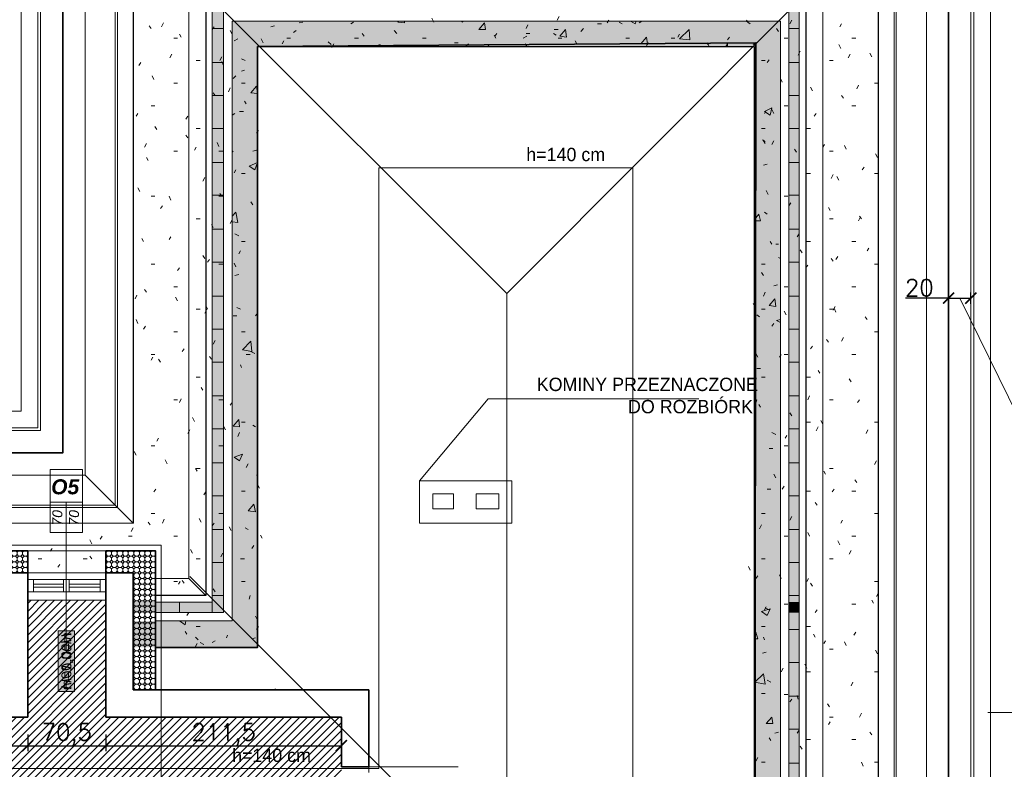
# Model space of a CAD drawing. Header units: millimetres. Extents: x -740 to 33545, y -26688 to 22494.
# Tile 64 of 256: x 11047 to 11932, y 6903 to 7577. Entities that reach past the tile are written whole.
import ezdxf
from ezdxf.lldxf.tags import DXFTag

# ---------------------------------------------------------------- set-up
doc = ezdxf.new("R2010")
doc.units = ezdxf.units.MM
doc.header["$MEASUREMENT"] = 0
doc.layers.get('Defpoints').update_dxf_attribs({"color": 252})
for name, color, linetype, lineweight in [('A_istniejące ściany', 252, 'Continuous', 35), ('A_izolacja', 252, 'Continuous', 9), ('A_l.przerywana', 252, 'ICAD_ISO03W100', 9), ('A_l.widokowa', 252, 'Continuous', 18), ('A_okna wymieniane', 252, 'Continuous', 15), ('A_opisy', 252, 'Continuous', 15), ('A_wymiarowanie', 252, 'Continuous', 9), ('k_wyburzenia widoczne', 252, 'PNEUMATIC2', 18), ('l.przerywana', 252, 'ICAD_ISO03W100', 5), ('l.widokowa', 252, 'Continuous', 15), ('Nowe_820-G Rysunki Obrazki_Nr_pióra__1', 252, 'Continuous', 13), ('Nowe_820-G Rysunki Obrazki_Nr_pióra__101', 252, 'Continuous', 5), ('Nowe_820-G Rysunki Obrazki_Nr_pióra__19', 252, 'Continuous', 0), ('Nowe_820-G Rysunki Obrazki_Nr_pióra__22', 252, 'Continuous', 25), ('Nowe_820-G Rysunki Obrazki_Nr_pióra__23', 252, 'Continuous', 15), ('wymiarowanie', 252, 'Continuous', 9)]:
    doc.layers.add(name, color=color, linetype=linetype, lineweight=lineweight)
doc.layers.add('UWAGI_podłoga na legarachdo rozbiórki', color=252, linetype='Continuous', lineweight=13, plot=False)
doc.styles.add('ARIALL', font='GOTHIC.TTF', dxfattribs={"height": 40})
doc.styles.add('styl1', font='arial.ttf', dxfattribs={"height": 15})
doc.styles.add('styl2', font='simplex.shx')
tags = doc.linetypes.add('ICAD_ISO03W100', pattern=[30, 12, -18]).pattern_tags.tags
tags[6:7] = [DXFTag(74, 4), DXFTag(75, 0), DXFTag(340, '0'), DXFTag(46, 1.0), DXFTag(50, 0.0), DXFTag(44, 0.0), DXFTag(45, 0.0)]
tags[4:5] = [DXFTag(74, 4), DXFTag(75, 0), DXFTag(340, '0'), DXFTag(46, 1.0), DXFTag(50, 0.0), DXFTag(44, 0.0), DXFTag(45, 0.0)]
doc.linetypes.add('PNEUMATIC2', pattern='A,0.5,-0.25,["//",Standard,S=0.2,R=0,X=-0.1,Y=-0.1],-0.25', length=1)
doc.dimstyles.new('Kopia I_1.100', dxfattribs={"dimtxt": 15, "dimasz": 10, "dimexe": 5, "dimexo": 1, "dimgap": 1.5, "dimtad": 1, "dimdec": 1, "dimrnd": 0.5, "dimtxsty": 'styl2', "dimblk": 'ARCHTICK', "dimcen": 5, "dimadec": 0, "dimazin": 0, "dimtfac": 1, "dimtdec": 1, "dimtmove": 0, "dimatfit": 3, "dimldrblk": 'ARCHTICK', "dimfxl": 0, "dimarcsym": 0})

# ---------------------------------------------------------------- blocks, each defined once
blk = doc.blocks.new('_ArchTick')
at = {"color": 0, "linetype": 'ByBlock', "const_width": 0.15}
blk.add_lwpolyline([(-0.5, -0.5), (0.5, 0.5)], dxfattribs=at)
blk = doc.blocks.new('*D1872')
at = {"layer": 'Defpoints', "color": 0}
for p in [(10461.09, 6950.42), (11054.61, 6950.42), (11054.61, 6924.64)]:
    blk.add_point(p, dxfattribs=at)
at = {"layer": 'wymiarowanie', "color": 0, "lineweight": -2}
for p, q in [((10461.09, 6934.64), (10461.09, 6919.64)), ((11054.61, 6934.64), (11054.61, 6919.64)), ((10461.09, 6924.64), (11054.61, 6924.64))]:
    blk.add_line(p, q, dxfattribs=at)
at = {"layer": 'wymiarowanie', "color": 0, "lineweight": -2, "xscale": 10, "yscale": 10, "zscale": 10, "rotation": 180}
blk.add_blockref('_ArchTick', (10461.09, 6924.64), dxfattribs=at)
at = {"layer": 'wymiarowanie', "color": 0, "lineweight": -2, "xscale": 10, "yscale": 10, "zscale": 10}
blk.add_blockref('_ArchTick', (11054.61, 6924.64), dxfattribs=at)
at = {"layer": 'wymiarowanie', "color": 0, "insert": (10757.85, 6934.69), "char_height": 15, "attachment_point": 5, "style": 'styl2'}
blk.add_mtext('593,5', dxfattribs=at)
blk = doc.blocks.new('*D1873')
at = {"layer": 'Defpoints', "color": 0}
for p in [(11054.61, 6950.42), (11124.88, 6950.42), (11124.88, 6924.64)]:
    blk.add_point(p, dxfattribs=at)
at = {"layer": 'wymiarowanie', "color": 0, "lineweight": -2}
for p, q in [((11054.61, 6934.64), (11054.61, 6919.64)), ((11124.88, 6934.64), (11124.88, 6919.64)), ((11054.61, 6924.64), (11124.88, 6924.64))]:
    blk.add_line(p, q, dxfattribs=at)
at = {"layer": 'wymiarowanie', "color": 0, "lineweight": -2, "xscale": 10, "yscale": 10, "zscale": 10, "rotation": 180}
blk.add_blockref('_ArchTick', (11054.61, 6924.64), dxfattribs=at)
at = {"layer": 'wymiarowanie', "color": 0, "lineweight": -2, "xscale": 10, "yscale": 10, "zscale": 10}
blk.add_blockref('_ArchTick', (11124.88, 6924.64), dxfattribs=at)
at = {"layer": 'wymiarowanie', "color": 0, "insert": (11089.74, 6934.69), "char_height": 15, "attachment_point": 5, "style": 'styl2'}
blk.add_mtext('70,5', dxfattribs=at)
blk = doc.blocks.new('*D1874')
at = {"layer": 'Defpoints', "color": 0}
for p in [(11124.88, 6950.42), (11336.55, 6950.42), (11336.55, 6924.64)]:
    blk.add_point(p, dxfattribs=at)
at = {"layer": 'wymiarowanie', "color": 0, "lineweight": -2}
for p, q in [((11124.88, 6934.64), (11124.88, 6919.64)), ((11336.55, 6934.64), (11336.55, 6919.64)), ((11124.88, 6924.64), (11336.55, 6924.64))]:
    blk.add_line(p, q, dxfattribs=at)
at = {"layer": 'wymiarowanie', "color": 0, "lineweight": -2, "xscale": 10, "yscale": 10, "zscale": 10, "rotation": 180}
blk.add_blockref('_ArchTick', (11124.88, 6924.64), dxfattribs=at)
at = {"layer": 'wymiarowanie', "color": 0, "lineweight": -2, "xscale": 10, "yscale": 10, "zscale": 10}
blk.add_blockref('_ArchTick', (11336.55, 6924.64), dxfattribs=at)
at = {"layer": 'wymiarowanie', "color": 0, "insert": (11230.71, 6934.69), "char_height": 15, "attachment_point": 5, "style": 'styl2'}
blk.add_mtext('211,5', dxfattribs=at)
blk = doc.blocks.new('*D1884')
at = {"layer": 'Defpoints', "color": 0}
for p in [(11902.33, 7327.06), (11902.33, 7301.49), (11882.33, 7299.55)]:
    blk.add_point(p, dxfattribs=at)
at = {"layer": 'wymiarowanie', "color": 0, "lineweight": -2}
for p, q in [((11882.33, 7322.06), (11882.33, 7332.06)), ((11902.33, 7322.06), (11902.33, 7332.06)), ((11882.33, 7327.06), (11843.5, 7327.06)), ((11882.33, 7327.06), (11902.33, 7327.06))]:
    blk.add_line(p, q, dxfattribs=at)
at = {"layer": 'wymiarowanie', "color": 0, "lineweight": -2, "xscale": 10, "yscale": 10, "zscale": 10, "rotation": 180}
blk.add_blockref('_ArchTick', (11882.33, 7327.06), dxfattribs=at)
at = {"layer": 'wymiarowanie', "color": 0, "lineweight": -2, "xscale": 10, "yscale": 10, "zscale": 10}
blk.add_blockref('_ArchTick', (11902.33, 7327.06), dxfattribs=at)
at = {"layer": 'wymiarowanie', "color": 0, "insert": (11855.92, 7336.44), "char_height": 15, "attachment_point": 5, "style": 'styl2'}
blk.add_mtext('20', dxfattribs=at)

msp = doc.modelspace()

# ---------------------------------------------------------------- hatches: boundary and pattern name
at = {"layer": 'A_izolacja', "lineweight": 9}
h = msp.add_hatch(dxfattribs=at)
h.set_pattern_fill('OCTAGON', color=256, scale=5, style=0)
h.set_pattern_definition([(315, (0, 1.45), (5.00000155, -1e-15), [2.05061, -5.02046]), (0, (1.45, 0), (5, 5), [2.1, -2.9]), (45, (3.55, 0), (6e-16, 5.00000155), [2.05061, -5.02046]), (135, (5, 3.55), (-5.0000015, 6e-16), [2.05061, -5.02046]), (225, (1.45, 5), (-1e-15, -5.00000155), [2.05061, -5.02046]), (270, (0, 3.55), (5, -5), [2.1, -2.9])])
h.paths.add_polyline_path([(11009.21, 7059.64), (11009.21, 7053.72), (11009.21, 7044.4), (11009.21, 7036.78), (11009.21, 7013.08), (11009.21, 6974.98), (11029.21, 6974.98), (11029.21, 7079.96), (11054.61, 7079.96), (11054.61, 7099.96), (11009.21, 7099.96), (11009.21, 7074.88)])
h.paths.add_polyline_path([(11149.43, 7079.96), (11149.43, 6974.98), (11169.43, 6974.98), (11169.43, 7013.08), (11169.43, 7036.78), (11169.43, 7044.4), (11169.43, 7053.72), (11169.43, 7059.64), (11169.43, 7074.88), (11169.43, 7099.96), (11124.88, 7099.96), (11124.88, 7079.96)])
at = {"layer": 'A_opisy', "ltscale": 0.3}
msp.add_hatch(color=256, dxfattribs=at).paths.add_polyline_path([(11082.02, 7027.91), (11082.02, 6973.36), (11096.62, 6973.36), (11096.62, 7027.91)])
msp.add_hatch(color=256, dxfattribs=at).paths.add_polyline_path([(11082.02, 7027.91), (11082.02, 6973.36), (11096.62, 6973.36), (11096.62, 7027.91)])
msp.add_hatch(color=256, dxfattribs=at).paths.add_polyline_path([(11082.02, 7027.91), (11082.02, 6973.36), (11096.62, 6973.36), (11096.62, 7027.91)])
msp.add_hatch(color=256, dxfattribs=at).paths.add_polyline_path([(11082.02, 7027.91), (11082.02, 6973.36), (11096.62, 6973.36), (11096.62, 7027.91)])
at = {"layer": 'Nowe_820-G Rysunki Obrazki_Nr_pióra__1', "linetype": 'Continuous', "lineweight": 0}
for points in [[(11220.55, 7053.72), (11230.71, 7053.72), (11230.71, 7584.58), (11220.55, 7584.58)], [(11738.71, 7053.72), (11748.03, 7053.72), (11748.03, 7584.58), (11738.71, 7584.58)], [(11238.33, 7553.25), (11731.09, 7553.25), (11731.09, 7576.11), (11238.33, 7576.11)], [(11238.33, 7036.78), (11261.19, 7036.78), (11261.19, 7553.25), (11238.33, 7553.25)], [(11707.39, 7036.78), (11731.09, 7036.78), (11731.09, 7553.25), (11707.39, 7553.25)], [(11150.28, 7044.4), (11230.71, 7044.4), (11230.71, 7053.72), (11150.28, 7053.72)], [(11738.71, 7044.4), (11748.03, 7044.4), (11748.03, 7053.72), (11738.71, 7053.72)], [(11738.71, 6196.89), (11748.03, 6196.89), (11748.03, 7044.4), (11738.71, 7044.4)], [(11150.28, 7013.08), (11261.19, 7013.08), (11261.19, 7036.78), (11150.28, 7036.78)], [(11707.39, 7013.08), (11731.09, 7013.08), (11731.09, 7036.78), (11707.39, 7036.78)], [(11707.39, 6228.22), (11731.09, 6228.22), (11731.09, 7013.08), (11707.39, 7013.08)]]:
    msp.add_hatch(color=256, dxfattribs=at).paths.add_polyline_path(points)
at = {"layer": 'UWAGI_podłoga na legarachdo rozbiórki'}
h = msp.add_hatch(dxfattribs=at)
h.set_pattern_fill('ANSI31', color=256, scale=40, style=0)
h.paths.add_polyline_path([(10541.53, 6950.42), (10541.53, 6820.04), (11336.55, 6820.04), (11336.55, 6950.42), (11124.88, 6950.42), (11124.88, 7055.41), (11054.61, 7055.41), (11054.61, 6950.42)])

# ---------------------------------------------------------------- linework, layer by layer
at = {"layer": 'A_istniejące ściany', "linetype": 'Continuous'}
for points in [[(11054.61, 7079.96), (11054.61, 7004.61)], [(11054.61, 7079.96), (11054.61, 7055.41)], [(11054.61, 7079.96), (11054.61, 7055.41)], [(11124.88, 7079.96), (11124.88, 7004.61)], [(11124.88, 7079.96), (11124.88, 7055.41)], [(11124.88, 7079.96), (11124.88, 7055.41)], [(11054.61, 7059.64), (11054.61, 7063.03)], [(11124.88, 7063.03), (11124.88, 7059.64)], [(11054.61, 6950.42), (11054.61, 7004.61)], [(11124.88, 6950.42), (11124.88, 7004.61)], [(11149.43, 6974.98), (11361.1, 6974.98)], [(11361.1, 6950.42), (11361.1, 6974.98)], [(11029.21, 6950.42), (11054.61, 6950.42)], [(11124.88, 6950.42), (11149.43, 6950.42)], [(11149.43, 6950.42), (11336.55, 6950.42)], [(11336.55, 6950.42), (11336.55, 6905.55)], [(11361.1, 6905.55), (11361.1, 6950.42)], [(11336.55, 6921.64), (11336.55, 6911.48)], [(11336.55, 6905.55), (11361.1, 6905.55)]]:
    msp.add_lwpolyline(points, dxfattribs=at)
at = {"layer": 'A_izolacja', "lineweight": 35}
for p, q in [((11054.61, 7079.96), (11054.61, 7099.96)), ((11124.88, 7079.96), (11124.88, 7099.96))]:
    msp.add_line(p, q, dxfattribs=at)
for points in [[(11099.16, 6228.22), (11707.39, 6228.22), (11709.08, 7556.64), (11261.19, 7553.25), (11261.19, 7013.08), (11169.43, 7013.08)], [(11009.21, 6974.98), (11009.21, 7099.96), (11054.61, 7099.96)], [(11124.88, 7099.96), (11169.43, 7099.96), (11169.43, 6974.98)], [(11029.21, 6974.98), (11029.21, 7079.96), (11054.61, 7079.96)], [(11124.88, 7079.96), (11149.43, 7079.96), (11149.43, 6974.98)]]:
    msp.add_lwpolyline(points, dxfattribs=at)
at = {"layer": 'A_l.przerywana', "lineweight": 35}
msp.add_lwpolyline([(8847.19, 7722.4), (8847.19, 6053.28), (11882.33, 6053.28), (11882.33, 7728.19), (11086.25, 7728.19), (11086.25, 7188.02), (9643.26, 7188.02), (9643.26, 7722.4)], close=True, dxfattribs=at)
at = {"layer": 'A_l.przerywana', "linetype": 'ICAD_ISO03W100', "lineweight": 13}
for points in [[(11106.25, 7708.19), (11106.25, 7168.02)], [(11149.43, 7665.01), (11149.43, 7124.84)], [(11819.15, 6116.46), (11819.15, 7665.01)], [(11862.33, 6073.28), (11862.33, 7665.01)], [(9623.26, 7168.02), (11106.25, 7168.02)], [(11149.43, 7124.84), (9580.08, 7124.84)]]:
    msp.add_lwpolyline(points, dxfattribs=at)
at = {"layer": 'A_l.widokowa'}
for points in [[(8809.69, 7759.9), (8809.69, 6015.78), (11919.83, 6015.78), (11919.83, 7765.69), (11048.75, 7765.69), (11048.75, 7225.52), (9680.76, 7225.52), (9680.76, 7759.9)], [(8824.69, 7744.9), (8824.69, 6030.78), (11904.83, 6030.78), (11904.83, 7750.69), (11063.75, 7750.69), (11063.75, 7210.52), (9665.76, 7210.52), (9665.76, 7744.9)], [(8827.19, 7742.4), (8827.19, 6033.28), (11902.33, 6033.28), (11902.33, 7748.19), (11066.25, 7748.19), (11066.25, 7208.02), (9663.26, 7208.02), (9663.26, 7742.4)], [(8894.25, 7675.33), (8894.25, 6100.34), (11835.26, 6100.34), (11835.26, 7681.13), (11133.32, 7681.13), (11133.32, 7140.95), (9596.19, 7140.95), (9596.19, 7675.33)], [(8896.25, 7673.33), (8896.25, 6102.34), (11833.26, 6102.34), (11833.26, 7679.13), (11135.32, 7679.13), (11135.32, 7138.95), (9594.19, 7138.95), (9594.19, 7673.33)]]:
    msp.add_lwpolyline(points, close=True, dxfattribs=at)
at = {"layer": 'A_okna wymieniane', "linetype": 'Continuous'}
for points in [[(11059.69, 7074.04), (11054.61, 7074.04)], [(11054.61, 7074.04), (11054.61, 7063.03)], [(11124.88, 7074.04), (11054.61, 7074.04)], [(11054.61, 7063.03), (11054.61, 7074.04)], [(11059.69, 7063.03), (11059.69, 7074.04)], [(11059.69, 7074.04), (11086.78, 7074.04)], [(11059.69, 7063.03), (11059.69, 7074.04)], [(11091.86, 7074.04), (11086.78, 7074.04)], [(11086.78, 7074.04), (11086.78, 7063.03)], [(11086.78, 7063.03), (11086.78, 7074.04)], [(11091.86, 7063.03), (11091.86, 7074.04)], [(11091.86, 7074.04), (11119.8, 7074.04)], [(11091.86, 7063.03), (11091.86, 7074.04)], [(11124.88, 7074.04), (11119.8, 7074.04)], [(11119.8, 7074.04), (11119.8, 7063.03)], [(11119.8, 7063.03), (11119.8, 7074.04)], [(11124.88, 7063.03), (11124.88, 7074.04)], [(11124.88, 7063.03), (11124.88, 7074.04)], [(11054.61, 7063.03), (11059.69, 7063.03)], [(11054.61, 7063.03), (11124.88, 7063.03)], [(11086.78, 7069.8), (11059.69, 7069.8)], [(11059.69, 7069.8), (11059.69, 7067.26)], [(11086.78, 7069.8), (11059.69, 7069.8)], [(11059.69, 7067.26), (11059.69, 7069.8)], [(11059.69, 7067.26), (11086.78, 7067.26)], [(11059.69, 7067.26), (11086.78, 7067.26)], [(11086.78, 7063.03), (11059.69, 7063.03)], [(11086.78, 7067.26), (11086.78, 7069.8)], [(11086.78, 7067.26), (11086.78, 7069.8)], [(11086.78, 7063.03), (11091.86, 7063.03)], [(11119.8, 7069.8), (11091.86, 7069.8)], [(11091.86, 7069.8), (11091.86, 7067.26)], [(11119.8, 7069.8), (11091.86, 7069.8)], [(11091.86, 7067.26), (11091.86, 7069.8)], [(11091.86, 7067.26), (11119.8, 7067.26)], [(11091.86, 7067.26), (11119.8, 7067.26)], [(11119.8, 7063.03), (11091.86, 7063.03)], [(11119.8, 7067.26), (11119.8, 7069.8)], [(11119.8, 7067.26), (11119.8, 7069.8)], [(11119.8, 7063.03), (11124.88, 7063.03)]]:
    msp.add_lwpolyline(points, dxfattribs=at)
at = {"layer": 'A_opisy'}
msp.add_line((11089.32, 7143.7), (11089.32, 7010.23), dxfattribs=at)
at = {"layer": 'A_opisy', "ltscale": 0.3}
for points in [[(11103.92, 7172.91), (11103.92, 7143.7), (11074.71, 7143.7), (11074.71, 7172.91)], [(11074.71, 7143.7), (11074.71, 7116.31), (11089.32, 7116.31), (11089.32, 7143.7)], [(11089.32, 7143.7), (11089.32, 7116.31), (11103.92, 7116.31), (11103.92, 7143.7)], [(11082.02, 7027.91), (11082.02, 6973.36), (11096.62, 6973.36), (11096.62, 7027.91)], [(11082.02, 7027.91), (11082.02, 6973.36), (11096.62, 6973.36), (11096.62, 7027.91)], [(11082.02, 7027.91), (11082.02, 6973.36), (11096.62, 6973.36), (11096.62, 7027.91)], [(11082.02, 7027.91), (11082.02, 6973.36), (11096.62, 6973.36), (11096.62, 7027.91)]]:
    msp.add_lwpolyline(points, close=True, dxfattribs=at)
at = {"layer": 'A_wymiarowanie'}
msp.add_line((11657.93, 7236.42), (11468.45, 7236.42), dxfattribs=at)
at = {"layer": 'k_wyburzenia widoczne', "ltscale": 15}
for points in [[(11489.79, 7162.94), (11406.82, 7162.94)], [(11406.82, 7162.94), (11406.82, 7124.84)], [(11489.79, 7124.84), (11489.79, 7162.94)], [(11418.67, 7151.08), (11437.3, 7151.08)], [(11418.67, 7137.54), (11418.67, 7151.08)], [(11437.3, 7151.08), (11437.3, 7137.54)], [(11457.62, 7151.08), (11477.94, 7151.08)], [(11457.62, 7137.54), (11457.62, 7151.08)], [(11477.94, 7151.08), (11477.94, 7137.54)], [(11437.3, 7137.54), (11418.67, 7137.54)], [(11477.94, 7137.54), (11457.62, 7137.54)], [(11406.82, 7124.84), (11489.79, 7124.84)]]:
    msp.add_lwpolyline(points, dxfattribs=at)
at = {"layer": 'l.przerywana'}
for p, q in [((11485.33, 7331.19), (11200.47, 7616.06)), ((11485.33, 7331.19), (11769.34, 7616.06)), ((11485.33, 6791.9), (11485.33, 7331.19)), ((11200.47, 7076.76), (11485.33, 6791.9))]:
    msp.add_line(p, q, dxfattribs=at)
msp.add_lwpolyline([(9904.19, 7702.4), (8867.19, 7702.4), (8867.19, 6073.28), (11862.33, 6073.28), (11862.33, 7708.19), (11106.25, 7708.19), (11106.25, 7168.02), (9904.19, 7168.02), (9904.19, 7702.4), (8867.19, 7702.4)], dxfattribs=at)
msp.add_lwpolyline([(9904.19, 7702.4), (8867.19, 7702.4), (8867.19, 6073.28), (11862.33, 6073.28), (11862.33, 7708.19), (11106.25, 7708.19), (11106.25, 7168.02), (9904.19, 7168.02), (9904.19, 7702.4), (8867.19, 7702.4)], dxfattribs=at)
for points in [[(8910.51, 7659.07), (8910.51, 6116.61), (11819, 6116.61), (11819, 7664.86), (11149.58, 7664.86), (11149.58, 7124.69), (9860.86, 7124.69), (9860.86, 7659.07)], [(9131.06, 7438.52), (9131.06, 6337.16), (11598.45, 6337.16), (11598.45, 7444.31), (11370.13, 7444.31), (11370.13, 6904.14), (9353.84, 6904.14), (9353.84, 7438.52)]]:
    msp.add_lwpolyline(points, close=True, dxfattribs=at)
at = {"layer": 'l.przerywana', "ltscale": 0.5}
msp.add_lwpolyline([(11004.21, 7104.96), (11174.43, 7104.96), (11174.43, 6781.76), (11004.21, 6781.76)], close=True, dxfattribs=at)
at = {"layer": 'l.widokowa'}
msp.add_line((11054.61, 7099.96), (11124.88, 7099.96), dxfattribs=at)
at = {"layer": 'Nowe_820-G Rysunki Obrazki_Nr_pióra__1', "linetype": 'Continuous', "lineweight": 13}
for points in [[(11149.43, 7124.84), (11106.25, 7168.02)], [(11089.32, 7124.84), (11089.32, 7125.68)], [(11029.21, 7079.96), (11149.43, 7079.96)], [(11054.61, 7074.04), (11054.61, 7079.96)], [(11054.61, 7079.96), (11124.88, 7079.96)], [(11124.88, 7079.96), (11054.61, 7079.96)], [(11124.88, 7079.96), (11124.88, 7074.04)], [(11149.43, 7079.96), (11149.43, 6974.98)], [(11124.88, 7055.41), (11054.61, 7055.41)], [(11054.61, 7055.41), (11124.88, 7055.41)]]:
    msp.add_lwpolyline(points, dxfattribs=at)
at = {"layer": 'Nowe_820-G Rysunki Obrazki_Nr_pióra__101', "linetype": 'Continuous', "lineweight": 5}
for points in [[(11199.39, 7615.06), (11199.39, 7074.88)], [(11769.19, 6166.41), (11769.19, 7615.06)], [(11220.55, 7053.72), (11220.55, 7593.89)], [(11748.03, 7593.89), (11748.03, 6187.58)], [(11230.71, 7044.4), (11230.71, 7584.58)], [(11738.71, 7584.58), (11738.71, 6196.89)], [(11238.33, 7576.11), (11731.09, 7576.11)], [(11238.33, 7036.78), (11238.33, 7576.11)], [(11298.45, 7574.42), (11301.83, 7575.26)], [(11345.01, 7573.57), (11347.55, 7575.26)], [(11387.35, 7575.26), (11388.19, 7576.11)], [(11387.35, 7575.26), (11393.27, 7574.42)], [(11393.27, 7574.42), (11393.27, 7576.11)], [(11444.07, 7576.11), (11445.77, 7575.26)], [(11538.05, 7576.11), (11541.44, 7576.11)], [(11586.31, 7575.26), (11588.85, 7573.57)], [(11596.47, 7576.11), (11600.71, 7573.57)], [(11600.71, 7573.57), (11601.55, 7576.11)], [(11604.09, 7574.42), (11606.63, 7576.11)], [(11648.97, 7576.11), (11649.81, 7576.11)], [(11700.61, 7576.11), (11704, 7573.57)], [(11731.09, 7576.11), (11731.09, 6205.36)], [(11220.55, 7569.34), (11230.71, 7569.34)], [(11273.05, 7571.03), (11276.43, 7571.88)], [(11293.37, 7565.95), (11295.91, 7567.64)], [(11383.96, 7567.64), (11386.5, 7565.1)], [(11460.16, 7568.49), (11465.24, 7574.42)], [(11460.16, 7568.49), (11466.09, 7568.49)], [(11466.09, 7568.49), (11465.24, 7574.42)], [(11527.89, 7568.49), (11531.28, 7568.49)], [(11532.97, 7562.56), (11538.05, 7568.49)], [(11538.9, 7561.72), (11538.05, 7568.49)], [(11551.6, 7566.8), (11554.14, 7569.34)], [(11566.84, 7573.57), (11570.23, 7573.57)], [(11640.5, 7560.02), (11648.97, 7568.49)], [(11649.81, 7559.18), (11648.97, 7568.49)], [(11738.71, 7569.34), (11748.03, 7569.34)], [(11240.03, 7558.33), (11243.41, 7560.02)], [(11324.69, 7557.48), (11327.23, 7554.94)], [(11499.95, 7560.87), (11503.34, 7562.56)], [(11502.49, 7565.1), (11505.88, 7565.1)], [(11527.05, 7565.1), (11529.59, 7563.41)], [(11532.97, 7562.56), (11538.9, 7561.72)], [(11605.79, 7555.79), (11610.87, 7561.72)], [(11611.71, 7555.79), (11610.87, 7561.72)], [(11640.5, 7560.02), (11649.81, 7559.18)], [(11366.18, 7553.25), (11371.26, 7554.94)], [(11370.41, 7553.25), (11371.26, 7554.94)], [(11438.15, 7556.64), (11441.53, 7556.64)], [(11448.31, 7553.25), (11450.85, 7555.79)], [(11467.78, 7554.94), (11469.47, 7553.25)], [(11605.79, 7555.79), (11611.71, 7555.79)], [(11681.99, 7553.25), (11683.68, 7555.79)], [(11683.68, 7553.25), (11683.68, 7555.79)], [(11706.54, 7554.94), (11709.08, 7556.64)], [(11246.8, 7542.24), (11250.19, 7540.55)], [(11220.55, 7538.86), (11230.71, 7538.86)], [(11246.8, 7531.24), (11249.34, 7532.08)], [(11738.71, 7538.86), (11748.03, 7538.86)], [(11239.18, 7524.46), (11241.72, 7527)], [(11707.39, 7521.92), (11708.23, 7522.77)], [(11255.27, 7511.76), (11260.35, 7517.69)], [(11261.19, 7510.92), (11260.35, 7517.69)], [(11707.39, 7518.54), (11708.23, 7519.38)], [(11220.55, 7509.22), (11230.71, 7509.22)], [(11255.27, 7511.76), (11261.19, 7510.92)], [(11738.71, 7509.22), (11748.03, 7509.22)], [(11716.7, 7494.83), (11723.47, 7498.22)], [(11721.78, 7491.44), (11723.47, 7498.22)], [(11238.33, 7491.44), (11240.87, 7493.14)], [(11245.11, 7494.83), (11248.49, 7494.83)], [(11716.7, 7494.83), (11721.78, 7491.44)], [(11220.55, 7479.59), (11230.71, 7479.59)], [(11738.71, 7479.59), (11748.03, 7479.59)], [(11715.01, 7469.43), (11717.55, 7467.74)], [(11256.96, 7459.27), (11260.35, 7460.12)], [(11238.33, 7458.42), (11239.18, 7459.27)], [(11220.55, 7449.11), (11230.71, 7449.11)], [(11253.57, 7445.72), (11261.19, 7449.11)], [(11253.57, 7445.72), (11258.65, 7442.34)], [(11258.65, 7442.34), (11261.19, 7449.11)], [(11715.85, 7446.57), (11719.24, 7447.42)], [(11738.71, 7449.11), (11748.03, 7449.11)], [(11220.55, 7419.48), (11230.71, 7419.48)], [(11738.71, 7419.48), (11748.03, 7419.48)], [(11238.33, 7400.85), (11241.72, 7404.24)], [(11243.41, 7394.92), (11241.72, 7404.24)], [(11707.39, 7397.46), (11711.62, 7402.54)], [(11713.31, 7396.62), (11711.62, 7402.54)], [(11716.7, 7404.24), (11719.24, 7402.54)], [(11238.33, 7395.77), (11243.41, 7394.92)], [(11707.39, 7396.62), (11713.31, 7396.62)], [(11220.55, 7389), (11230.71, 7389)], [(11240.87, 7384.76), (11244.26, 7383.07)], [(11738.71, 7389), (11748.03, 7389)], [(11726.86, 7375.45), (11729.4, 7375.45)], [(11729.4, 7363.6), (11731.09, 7362.75)], [(11220.55, 7359.36), (11230.71, 7359.36)], [(11738.71, 7359.36), (11748.03, 7359.36)], [(11240.87, 7347.51), (11244.26, 7348.36)], [(11725.17, 7338.2), (11728.55, 7339.04)], [(11220.55, 7328.88), (11230.71, 7328.88)], [(11738.71, 7328.88), (11748.03, 7328.88)], [(11242.57, 7318.72), (11245.95, 7317.03)], [(11720.93, 7320.42), (11726.01, 7326.34)], [(11720.93, 7320.42), (11726.86, 7319.57)], [(11726.86, 7319.57), (11726.01, 7326.34)], [(11239.18, 7311.1), (11242.57, 7311.1)], [(11709.93, 7311.95), (11712.47, 7310.26)], [(11727.71, 7306.87), (11731.09, 7307.72)], [(11727.71, 7306.87), (11731.09, 7305.18)], [(11220.55, 7299.25), (11230.71, 7299.25)], [(11738.71, 7299.25), (11748.03, 7299.25)], [(11247.65, 7280.62), (11255.27, 7288.24)], [(11256.11, 7278.93), (11255.27, 7288.24)], [(11247.65, 7280.62), (11256.11, 7278.93)], [(11251.03, 7276.39), (11254.42, 7276.39)], [(11255.27, 7278.93), (11258.65, 7277.24)], [(11220.55, 7269.62), (11230.71, 7269.62)], [(11738.71, 7269.62), (11748.03, 7269.62)], [(11709.93, 7263.69), (11713.31, 7263.69)], [(11220.55, 7239.14), (11230.71, 7239.14)], [(11738.71, 7239.14), (11748.03, 7239.14)], [(11707.39, 7234.9), (11709.93, 7235.75)], [(11707.39, 7230.67), (11708.23, 7229.82)], [(11708.23, 7229.82), (11709.93, 7235.75)], [(11239.18, 7212.04), (11244.26, 7217.97)], [(11245.11, 7211.2), (11244.26, 7217.97)], [(11256.96, 7212.89), (11259.5, 7211.2)], [(11220.55, 7209.5), (11230.71, 7209.5)], [(11239.18, 7212.04), (11245.11, 7211.2)], [(11723.47, 7206.12), (11726.86, 7204.42)], [(11738.71, 7209.5), (11748.03, 7209.5)], [(11240.03, 7184.1), (11247.65, 7186.64)], [(11245.11, 7180.72), (11247.65, 7186.64)], [(11720.93, 7191.72), (11724.32, 7191.72)], [(11220.55, 7179.02), (11230.71, 7179.02)], [(11240.03, 7184.1), (11245.11, 7180.72)], [(11738.71, 7179.02), (11748.03, 7179.02)], [(11260.35, 7168.02), (11261.19, 7168.02)], [(11261.19, 7164.63), (11261.19, 7165.48)], [(11719.24, 7155.32), (11722.63, 7155.32)], [(11220.55, 7149.39), (11230.71, 7149.39)], [(11252.73, 7135.84), (11257.81, 7141.77)], [(11259.5, 7135), (11257.81, 7141.77)], [(11738.71, 7149.39), (11748.03, 7149.39)], [(11252.73, 7135.84), (11259.5, 7135)], [(11220.55, 7118.91), (11230.71, 7118.91)], [(11250.19, 7120.6), (11252.73, 7118.91)], [(11738.71, 7118.91), (11748.03, 7118.91)], [(11220.55, 7089.28), (11230.71, 7089.28)], [(11245.95, 7092.66), (11249.34, 7092.66)], [(11738.71, 7089.28), (11748.03, 7089.28)], [(11054.61, 7079.96), (11124.88, 7079.96)], [(11707.39, 7087.58), (11708.23, 7087.58)], [(11707.39, 7079.96), (11708.23, 7079.96)], [(11199.39, 7074.88), (11169.43, 7074.88)], [(11199.39, 7074.88), (11214.63, 7059.64)], [(11169.43, 7053.72), (11220.55, 7053.72)], [(11190.92, 7044.4), (11190.92, 7053.72)], [(11220.55, 7059.64), (11230.71, 7059.64)], [(11220.55, 7044.4), (11220.55, 7053.72)], [(11738.71, 7059.64), (11748.03, 7059.64)], [(11169.43, 7044.4), (11230.71, 7044.4)], [(11714.16, 7045.25), (11721.78, 7047.79)], [(11714.16, 7045.25), (11719.24, 7041.86)], [(11717.55, 7048.64), (11720.93, 7046.94)], [(11719.24, 7041.86), (11721.78, 7047.79)], [(11169.43, 7036.78), (11238.33, 7036.78)], [(11190.92, 7036.78), (11196, 7033.4)], [(11196, 7033.4), (11196.85, 7036.78)], [(11707.39, 7024.93), (11709.08, 7026.62)], [(11710.77, 7020.7), (11709.08, 7026.62)], [(11738.71, 7029.16), (11748.03, 7029.16)], [(11205.31, 7022.39), (11207.85, 7019.85)], [(11220.55, 7017.31), (11223.09, 7019)], [(11256.11, 7020.7), (11259.5, 7021.54)], [(11707.39, 7020.7), (11710.77, 7020.7)], [(11209.55, 7017.31), (11212.93, 7015.62)], [(11715.01, 7008), (11718.39, 7008.84)], [(11149.43, 6974.98), (11149.43, 7004.61)], [(11738.71, 6999.53), (11748.03, 6999.53)], [(11708.23, 6981.75), (11715.85, 6989.37)], [(11717.55, 6980.06), (11715.85, 6989.37)], [(11719.24, 6983.44), (11722.63, 6981.75)], [(11708.23, 6981.75), (11717.55, 6980.06)], [(11714.16, 6971.59), (11717.55, 6971.59)], [(11738.71, 6969.05), (11748.03, 6969.05)], [(11718.39, 6944.5), (11723.47, 6950.42)], [(11724.32, 6944.5), (11723.47, 6950.42)], [(11718.39, 6944.5), (11724.32, 6944.5)], [(11738.71, 6939.42), (11748.03, 6939.42)], [(11726.01, 6936.03), (11729.4, 6936.88)], [(11361.1, 6905.55), (11441.53, 6905.55)], [(11738.71, 6908.94), (11748.03, 6908.94)]]:
    msp.add_lwpolyline(points, dxfattribs=at)
at = {"layer": 'Nowe_820-G Rysunki Obrazki_Nr_pióra__19', "linetype": 'Continuous', "lineweight": 0}
for points in [[(11419.52, 7575.26), (11417.83, 7578.65)], [(11532.13, 7580.34), (11530.43, 7576.96)], [(11577, 7576.96), (11575.31, 7574.42)], [(11702.31, 7574.42), (11700.61, 7576.96)], [(11741.25, 7576.96), (11739.56, 7573.57)], [(11165.52, 7569.34), (11163.83, 7571.88)], [(11176.53, 7574.42), (11174.83, 7571.03)], [(11222.25, 7571.03), (11220.55, 7568.49)], [(11238.33, 7564.26), (11236.64, 7567.64)], [(11504.19, 7572.72), (11502.49, 7569.34)], [(11729.4, 7566.8), (11727.71, 7569.34)], [(11786.13, 7573.57), (11784.43, 7571.03)], [(11185.84, 7560.87), (11189.23, 7560.87)], [(11192.61, 7561.72), (11190.92, 7564.26)], [(11266.27, 7556.64), (11264.58, 7560.02)], [(11284.9, 7558.33), (11283.21, 7555.79)], [(11287.44, 7560.87), (11290.83, 7560.87)], [(11348.4, 7560.87), (11351.79, 7560.87)], [(11356.87, 7562.56), (11355.17, 7565.1)], [(11409.36, 7560.87), (11412.75, 7560.87)], [(11475.4, 7560.87), (11473.71, 7563.41)], [(11476.25, 7565.1), (11474.55, 7562.56)], [(11531.28, 7560.87), (11534.67, 7560.87)], [(11548.21, 7555.79), (11546.52, 7558.33)], [(11592.24, 7560.87), (11595.63, 7560.87)], [(11632.88, 7560.87), (11636.27, 7560.87)], [(11640.5, 7564.26), (11638.81, 7561.72)], [(11685.37, 7561.72), (11683.68, 7559.18)], [(11734.48, 7560.87), (11737.87, 7560.87)], [(11795.44, 7560.87), (11798.83, 7560.87)], [(11329.77, 7555.79), (11328.08, 7552.4)], [(11503.34, 7553.25), (11501.65, 7555.79)], [(11612.56, 7556.64), (11610.87, 7554.1)], [(11666.75, 7554.1), (11665.05, 7556.64)], [(11748.87, 7549.02), (11747.18, 7545.63)], [(11785.28, 7551.56), (11783.59, 7554.94)], [(11184.15, 7546.48), (11182.45, 7543.09)], [(11206.16, 7540.55), (11209.55, 7540.55)], [(11229.02, 7543.94), (11227.33, 7540.55)], [(11230.71, 7536.32), (11229.02, 7539.7)], [(11714.16, 7540.55), (11717.55, 7540.55)], [(11720.93, 7541.4), (11719.24, 7538.86)], [(11775.12, 7540.55), (11778.51, 7540.55)], [(11793.75, 7546.48), (11792.05, 7543.09)], [(11813.22, 7543.94), (11811.53, 7547.32)], [(11156.21, 7538.86), (11154.51, 7536.32)], [(11168.06, 7523.62), (11166.37, 7527)], [(11732.79, 7521.08), (11731.09, 7524.46)], [(11185.84, 7520.23), (11189.23, 7520.23)], [(11236.64, 7516), (11234.95, 7512.61)], [(11246.8, 7520.23), (11250.19, 7520.23)], [(11759.88, 7513.46), (11758.19, 7516.84)], [(11801.37, 7518.54), (11799.67, 7515.15)], [(11815.76, 7520.23), (11819.15, 7520.23)], [(11223.09, 7509.22), (11221.4, 7511.76)], [(11787.82, 7506.68), (11786.13, 7509.22)], [(11165.52, 7499.91), (11168.91, 7499.91)], [(11251.03, 7501.6), (11249.34, 7504.14)], [(11718.39, 7495.68), (11716.7, 7493.14)], [(11725.17, 7493.14), (11723.47, 7496.52)], [(11734.48, 7499.91), (11737.87, 7499.91)], [(11795.44, 7499.91), (11798.83, 7499.91)], [(11153.67, 7493.14), (11151.97, 7490.6)], [(11198.54, 7490.6), (11196.85, 7488.06)], [(11763.27, 7493.14), (11761.57, 7490.6)], [(11170.6, 7478.74), (11168.91, 7481.28)], [(11206.16, 7479.59), (11209.55, 7479.59)], [(11262.04, 7477.9), (11260.35, 7475.36)], [(11714.16, 7479.59), (11717.55, 7479.59)], [(11754.8, 7479.59), (11758.19, 7479.59)], [(11198.54, 7471.12), (11196.85, 7473.66)], [(11161.29, 7466.04), (11159.59, 7462.66)], [(11206.16, 7462.66), (11204.47, 7460.12)], [(11226.48, 7463.5), (11224.79, 7466.89)], [(11717.55, 7466.04), (11715.85, 7468.58)], [(11725.17, 7468.58), (11723.47, 7465.2)], [(11745.49, 7458.42), (11743.79, 7460.96)], [(11770.89, 7465.2), (11769.19, 7462.66)], [(11790.36, 7460.96), (11788.67, 7464.35)], [(11162.98, 7450.8), (11161.29, 7453.34)], [(11185.84, 7459.27), (11189.23, 7459.27)], [(11226.48, 7459.27), (11229.87, 7459.27)], [(11775.12, 7459.27), (11778.51, 7459.27)], [(11818.3, 7453.34), (11816.61, 7456.73)], [(11241.72, 7442.34), (11240.03, 7439.8)], [(11806.45, 7444.88), (11804.75, 7442.34)], [(11213.78, 7435.56), (11212.09, 7432.18)], [(11246.8, 7438.95), (11250.19, 7438.95)], [(11754.8, 7438.95), (11758.19, 7438.95)], [(11778.51, 7438.1), (11776.81, 7434.72)], [(11783.59, 7433.02), (11781.89, 7436.41)], [(11815.76, 7438.95), (11819.15, 7438.95)], [(11155.36, 7422.86), (11153.67, 7426.25)], [(11165.52, 7418.63), (11168.91, 7418.63)], [(11183.3, 7415.24), (11181.61, 7418.63)], [(11226.48, 7418.63), (11229.87, 7418.63)], [(11229.02, 7418.63), (11227.33, 7421.17)], [(11720.09, 7420.32), (11718.39, 7423.71)], [(11734.48, 7418.63), (11737.87, 7418.63)], [(11175.68, 7410.16), (11173.99, 7407.62)], [(11256.96, 7411.01), (11255.27, 7413.55)], [(11740.41, 7412.7), (11738.71, 7410.16)], [(11775.97, 7405.93), (11774.27, 7408.47)], [(11206.16, 7398.31), (11209.55, 7398.31)], [(11775.12, 7398.31), (11778.51, 7398.31)], [(11803.06, 7400), (11801.37, 7396.62)], [(11803.91, 7398.31), (11802.21, 7400.85)], [(11221.4, 7390.69), (11219.71, 7393.23)], [(11238.33, 7397.46), (11236.64, 7394.08)], [(11158.75, 7377.99), (11157.05, 7380.53)], [(11183.3, 7382.22), (11181.61, 7379.68)], [(11748.03, 7384.76), (11746.33, 7382.22)], [(11246.8, 7377.99), (11250.19, 7377.99)], [(11723.47, 7375.45), (11721.78, 7377.99)], [(11754.8, 7377.99), (11758.19, 7377.99)], [(11795.44, 7377.99), (11798.83, 7377.99)], [(11810.68, 7372.06), (11808.99, 7369.52)], [(11213.78, 7362.75), (11212.09, 7365.29)], [(11245.95, 7369.52), (11244.26, 7366.98)], [(11750.57, 7367.83), (11748.87, 7370.37)], [(11778.51, 7360.21), (11776.81, 7362.75)], [(11782.74, 7364.44), (11781.05, 7361.9)], [(11165.52, 7357.67), (11168.91, 7357.67)], [(11190.92, 7354.28), (11189.23, 7351.74)], [(11218.01, 7361.9), (11216.32, 7359.36)], [(11226.48, 7357.67), (11229.87, 7357.67)], [(11241.72, 7355.13), (11240.03, 7358.52)], [(11714.16, 7357.67), (11717.55, 7357.67)], [(11755.65, 7356.82), (11753.95, 7354.28)], [(11815.76, 7357.67), (11819.15, 7357.67)], [(11715.85, 7347.51), (11714.16, 7350.05)], [(11185.84, 7337.35), (11189.23, 7337.35)], [(11734.48, 7337.35), (11737.87, 7337.35)], [(11795.44, 7337.35), (11798.83, 7337.35)], [(11152.82, 7329.73), (11151.13, 7326.34)], [(11161.29, 7332.27), (11159.59, 7334.81)], [(11189.23, 7324.65), (11187.53, 7328.04)], [(11717.55, 7332.27), (11715.85, 7328.88)], [(11216.32, 7317.03), (11214.63, 7320.42)], [(11708.23, 7319.57), (11706.54, 7322.11)], [(11780.2, 7319.57), (11778.51, 7316.18)], [(11206.16, 7317.03), (11209.55, 7317.03)], [(11215.47, 7317.03), (11213.78, 7313.64)], [(11261.19, 7313.64), (11259.5, 7311.1)], [(11714.16, 7317.03), (11717.55, 7317.03)], [(11736.17, 7311.95), (11734.48, 7315.34)], [(11775.12, 7317.03), (11778.51, 7317.03)], [(11781.05, 7314.49), (11779.35, 7317.88)], [(11808.99, 7307.72), (11807.29, 7310.26)], [(11153.67, 7304.33), (11151.97, 7307.72)], [(11160.44, 7301.79), (11158.75, 7299.25)], [(11725.17, 7304.33), (11723.47, 7301.79)], [(11185.84, 7296.71), (11189.23, 7296.71)], [(11246.8, 7296.71), (11250.19, 7296.71)], [(11815.76, 7296.71), (11819.15, 7296.71)], [(11223.09, 7289.09), (11221.4, 7285.7)], [(11759.88, 7284.01), (11758.19, 7281.47)], [(11774.27, 7287.4), (11772.58, 7289.94)], [(11787.82, 7291.63), (11786.13, 7288.24)], [(11165.52, 7276.39), (11168.91, 7276.39)], [(11195.15, 7281.47), (11193.46, 7278.93)], [(11219.71, 7272.16), (11218.01, 7274.7)], [(11710.77, 7273.85), (11709.08, 7277.24)], [(11731.94, 7276.39), (11730.25, 7273.85)], [(11734.48, 7276.39), (11737.87, 7276.39)], [(11795.44, 7276.39), (11798.83, 7276.39)], [(11167.21, 7273.85), (11165.52, 7271.31)], [(11173.99, 7269.62), (11172.29, 7272.16)], [(11246.8, 7264.54), (11245.95, 7267.08)], [(11766.65, 7259.46), (11764.96, 7262)], [(11206.16, 7256.07), (11209.55, 7256.07)], [(11714.16, 7256.07), (11717.55, 7256.07)], [(11754.8, 7256.07), (11758.19, 7256.07)], [(11794.59, 7251.84), (11792.9, 7254.38)], [(11212.09, 7244.22), (11210.39, 7246.76)], [(11757.34, 7239.14), (11755.65, 7235.75)], [(11185.84, 7235.75), (11189.23, 7235.75)], [(11192.61, 7236.6), (11190.92, 7233.21)], [(11226.48, 7235.75), (11229.87, 7235.75)], [(11238.33, 7233.21), (11236.64, 7230.67)], [(11713.31, 7228.98), (11711.62, 7231.52)], [(11775.12, 7235.75), (11778.51, 7235.75)], [(11802.21, 7235.75), (11800.52, 7233.21)], [(11741.25, 7221.36), (11739.56, 7223.9)], [(11204.47, 7216.28), (11202.77, 7219.66)], [(11246.8, 7215.43), (11250.19, 7215.43)], [(11754.8, 7215.43), (11758.19, 7215.43)], [(11769.19, 7213.74), (11767.5, 7217.12)], [(11815.76, 7215.43), (11819.15, 7215.43)], [(11200.23, 7208.66), (11198.54, 7205.27)], [(11232.41, 7208.66), (11230.71, 7212.04)], [(11245.11, 7206.12), (11243.41, 7202.73)], [(11737.02, 7203.58), (11735.33, 7201.04)], [(11764.96, 7211.2), (11763.27, 7207.81)], [(11809.83, 7208.66), (11808.14, 7205.27)], [(11172.29, 7201.04), (11170.6, 7198.5)], [(11709.08, 7195.96), (11707.39, 7193.42)], [(11151.97, 7185.8), (11150.28, 7189.18)], [(11165.52, 7194.26), (11168.91, 7194.26)], [(11226.48, 7194.26), (11229.87, 7194.26)], [(11734.48, 7194.26), (11737.87, 7194.26)], [(11179.91, 7178.18), (11178.22, 7181.56)], [(11252.73, 7178.18), (11251.03, 7174.79)], [(11817.45, 7180.72), (11815.76, 7177.33)], [(11207.01, 7171.4), (11205.31, 7173.94)], [(11206.16, 7173.94), (11209.55, 7173.94)], [(11726.86, 7165.48), (11725.17, 7168.86)], [(11771.73, 7168.86), (11770.04, 7171.4)], [(11775.12, 7173.94), (11778.51, 7173.94)], [(11262.89, 7156.16), (11261.19, 7159.55)], [(11799.67, 7161.24), (11797.98, 7163.78)], [(11169.75, 7155.32), (11168.06, 7152.78)], [(11214.63, 7152.78), (11212.93, 7150.24)], [(11246.8, 7153.62), (11250.19, 7153.62)], [(11734.48, 7157.86), (11732.79, 7155.32)], [(11754.8, 7153.62), (11758.19, 7153.62)], [(11779.35, 7155.32), (11777.66, 7152.78)], [(11795.44, 7153.62), (11798.83, 7153.62)], [(11764.11, 7140.92), (11762.42, 7143.46)], [(11165.52, 7133.3), (11168.91, 7133.3)], [(11226.48, 7133.3), (11229.87, 7133.3)], [(11714.16, 7133.3), (11717.55, 7133.3)], [(11815.76, 7133.3), (11819.15, 7133.3)], [(11164.67, 7123.14), (11162.98, 7125.68)], [(11177.37, 7128.22), (11175.68, 7124.84)], [(11210.39, 7125.68), (11208.7, 7129.07)], [(11222.25, 7124.84), (11220.55, 7122.3)], [(11741.25, 7130.76), (11739.56, 7127.38)], [(11786.97, 7127.38), (11785.28, 7124.84)], [(11149.43, 7120.6), (11147.74, 7117.22)], [(11237.49, 7118.06), (11235.79, 7121.45)], [(11714.16, 7123.14), (11712.47, 7119.76)], [(11757.34, 7112.98), (11755.65, 7116.37)], [(11112.18, 7106.21), (11110.49, 7109.6)], [(11121.49, 7112.98), (11119.8, 7110.44)], [(11145.2, 7112.98), (11148.59, 7112.98)], [(11185.84, 7112.98), (11189.23, 7112.98)], [(11265.43, 7111.29), (11263.73, 7113.83)], [(11734.48, 7112.98), (11737.87, 7112.98)], [(11784.43, 7105.36), (11782.74, 7108.75)], [(11795.44, 7112.98), (11798.83, 7112.98)], [(11076.62, 7101.98), (11074.93, 7099.44)], [(11202.77, 7097.74), (11201.08, 7101.13)], [(11229.87, 7097.74), (11228.17, 7094.36)], [(11257.81, 7104.52), (11256.11, 7101.98)], [(11794.59, 7100.28), (11792.9, 7096.9)], [(11063.92, 7092.66), (11067.31, 7092.66)], [(11104.56, 7092.66), (11107.95, 7092.66)], [(11112.18, 7092.66), (11110.49, 7095.2)], [(11206.16, 7092.66), (11209.55, 7092.66)], [(11714.16, 7092.66), (11717.55, 7092.66)], [(11775.12, 7092.66), (11778.51, 7092.66)], [(11083.39, 7087.58), (11081.7, 7085.04)], [(11704, 7082.5), (11702.31, 7085.89)], [(11185.84, 7072.34), (11189.23, 7072.34)], [(11191.77, 7072.34), (11190.07, 7069.8)], [(11195.15, 7070.65), (11193.46, 7073.19)], [(11246.8, 7072.34), (11250.19, 7072.34)], [(11710.77, 7077.42), (11709.08, 7074.88)], [(11731.94, 7074.88), (11730.25, 7078.27)], [(11756.49, 7074.88), (11754.8, 7072.34)], [(11759.88, 7068.11), (11758.19, 7070.65)], [(11815.76, 7072.34), (11819.15, 7072.34)], [(11223.09, 7063.03), (11221.4, 7065.57)], [(11819.15, 7062.18), (11817.45, 7058.8)], [(11254.42, 7059.64), (11253.57, 7056.26)], [(11814.91, 7052.87), (11813.22, 7055.41)], [(11199.39, 7044.4), (11197.69, 7041.86)], [(11718.39, 7049.48), (11716.7, 7046.94)], [(11734.48, 7052.02), (11737.87, 7052.02)], [(11764.11, 7046.94), (11762.42, 7044.4)], [(11795.44, 7052.02), (11798.83, 7052.02)], [(11261.19, 7037.63), (11259.5, 7041.02)], [(11197.69, 7024.93), (11196, 7027.47)], [(11206.16, 7031.7), (11209.55, 7031.7)], [(11262.04, 7031.7), (11260.35, 7029.16)], [(11714.16, 7031.7), (11717.55, 7031.7)], [(11754.8, 7031.7), (11758.19, 7031.7)], [(11798.83, 7026.62), (11797.13, 7024.08)], [(11234.1, 7024.08), (11233.25, 7021.54)], [(11716.7, 7019.85), (11715.85, 7022.39)], [(11762.42, 7022.39), (11760.73, 7024.93)], [(11771.73, 7019), (11770.04, 7016.46)], [(11790.36, 7014.77), (11788.67, 7018.16)], [(11207.01, 7016.46), (11205.31, 7013.92)], [(11775.12, 7011.38), (11778.51, 7011.38)], [(11818.3, 7007.15), (11816.61, 7010.54)], [(11733.63, 6994.45), (11731.94, 6991.06)], [(11754.8, 6994.45), (11753.11, 6997.84)], [(11754.8, 6991.06), (11758.19, 6991.06)], [(11815.76, 6991.06), (11819.15, 6991.06)], [(11277.28, 6975.82), (11276.43, 6974.98)], [(11796.29, 6981.75), (11794.59, 6978.36)], [(11734.48, 6970.74), (11737.87, 6970.74)], [(11741.25, 6966.51), (11739.56, 6963.97)], [(11747.18, 6966.51), (11746.33, 6969.9)], [(11819.15, 6963.97), (11819.15, 6964.82)], [(11775.12, 6959.74), (11773.43, 6962.28)], [(11775.12, 6950.42), (11778.51, 6950.42)], [(11803.91, 6953.81), (11802.21, 6950.42)], [(11748.03, 6938.57), (11746.33, 6936.03)], [(11775.97, 6946.19), (11774.27, 6943.65)], [(11722.63, 6929.26), (11720.93, 6931.8)], [(11754.8, 6930.1), (11758.19, 6930.1)], [(11795.44, 6930.1), (11798.83, 6930.1)], [(11813.22, 6934.34), (11811.53, 6936.88)], [(11750.57, 6921.64), (11748.87, 6924.18)], [(11710.77, 6914.02), (11709.08, 6910.63)], [(11714.16, 6909.78), (11717.55, 6909.78)], [(11805.6, 6906.4), (11803.91, 6909.78)], [(11815.76, 6909.78), (11819.15, 6909.78)]]:
    msp.add_lwpolyline(points, dxfattribs=at)
at = {"layer": 'Nowe_820-G Rysunki Obrazki_Nr_pióra__22', "linetype": 'Continuous', "lineweight": 25}
for points in [[(11214.63, 7599.82), (11214.63, 7059.64)], [(11753.95, 7599.82), (11753.95, 6181.65)], [(11261.19, 7553.25), (11261.19, 7013.08)], [(11261.19, 7553.25), (11707.39, 7553.25)], [(11707.39, 7553.25), (11707.39, 6228.22)], [(11214.63, 7059.64), (11169.43, 7059.64)], [(11261.19, 7013.08), (11169.43, 7013.08)]]:
    msp.add_lwpolyline(points, dxfattribs=at)
at = {"layer": 'Nowe_820-G Rysunki Obrazki_Nr_pióra__23', "linetype": 'Continuous', "lineweight": 15}
for points in [[(11029.21, 7079.96), (11054.61, 7079.96)], [(11124.88, 7079.96), (11149.43, 7079.96)], [(11149.43, 7079.96), (11149.43, 7004.61)], [(11149.43, 6974.98), (11361.1, 6974.98)], [(11361.1, 6905.55), (11361.1, 6900.47)]]:
    msp.add_lwpolyline(points, dxfattribs=at)
at = {"layer": 'wymiarowanie'}
for p, q in [((11944.88, 7220.45), (11892.33, 7327.06)), ((11468.45, 7236.42), (11406.82, 7162.94)), ((11972.5, 6954.53), (11917.4, 6954.53))]:
    msp.add_line(p, q, dxfattribs=at)

# ---------------------------------------------------------------- texts
at = {"layer": 'A_opisy', "ltscale": 0.3, "char_height": 9, "width": 91.4611, "attachment_point": 1, "rotation": 90, "style": 'ARIALL'}
for s, insert in [('\\pi39.44855;{\\fArial|b0|i1|c238|p34;70}\\P\\pi39.44855;{\\fArial|b0|i1|c238|p34;70}', (11076.74, 7083.09)), ('{\\fArial|b0|i1|c238|p34;H=1,00m}', (11084.89, 6975.12))]:
    msp.add_mtext(s, dxfattribs=dict(at, insert=insert))
at = {"layer": 'A_opisy', "ltscale": 0.3, "insert": (11100.87, 7150.48), "char_height": 13.5, "width": 91.4611, "attachment_point": 9, "style": 'ARIALL'}
msp.add_mtext('{\\fArial|b1|i1|c238|p34;O5}', dxfattribs=at)
at = {"layer": 'A_opisy', "ltscale": 0.3, "extrusion": (0, 0, -1), "insert": (11084.89, 7026.14), "char_height": 9, "width": 91.4611, "attachment_point": 1, "text_direction": (0, -1, 0), "style": 'ARIALL'}
msp.add_mtext('{\\fArial|b0|i1|c238|p34;H=0,00m}', dxfattribs=at)
at = {"layer": 'A_wymiarowanie', "insert": (11710.93, 7255.52), "char_height": 12, "width": 223.2778, "attachment_point": 3, "style": 'styl1'}
msp.add_mtext('{\\fCentury Gothic|b0|i0|c238|p34;KOMINY PRZEZNACZONE }{\\fCentury Gothic|b0|i0|c238|p34;DO ROZBIÓRKI}', dxfattribs=at)
at = {"layer": 'wymiarowanie', "char_height": 12, "width": 409.9394, "attachment_point": 1}
for insert in [(11502.71, 7462.2), (11238.29, 6922.03)]:
    msp.add_mtext('{\\fCentury Gothic|b0|i0|c238|p34;h=140 cm}\\P\\pi409.93942;{\\fCentury Gothic|b0|i0|c238|p34;\\H1.00000x; }', dxfattribs=dict(at, insert=insert))

# ---------------------------------------------------------------- dimensions: what is measured, and where the dimension line sits
at = {"layer": 'wymiarowanie'}
dim = msp.add_linear_dim(base=(11902.33, 7327.06), p1=(11882.33, 7299.55), p2=(11902.33, 7301.49), dimstyle='Kopia I_1.100', override={"dimtmove": 1, "dimfxl": 5}, dxfattribs=at)
dim.commit()
dim.dimension.update_dxf_attribs({"geometry": '*D1884', "text_midpoint": (11855.92, 7327.06), "dimtype": 160})
for base, p1, p2, picture, middle in [((11054.61, 6924.64), (10461.09, 6950.42), (11054.61, 6950.42), '*D1872', (10757.85, 6934.69)), ((11124.88, 6924.64), (11054.61, 6950.42), (11124.88, 6950.42), '*D1873', (11089.74, 6934.69)), ((11336.55, 6924.64), (11124.88, 6950.42), (11336.55, 6950.42), '*D1874', (11230.71, 6934.69))]:
    dim = msp.add_linear_dim(base=base, p1=p1, p2=p2, dimstyle='Kopia I_1.100', override={"dimtmove": 1}, dxfattribs=at)
    dim.commit()
    dim.dimension.update_dxf_attribs({"geometry": picture, "text_midpoint": middle})

doc.saveas('drawing.dxf')
